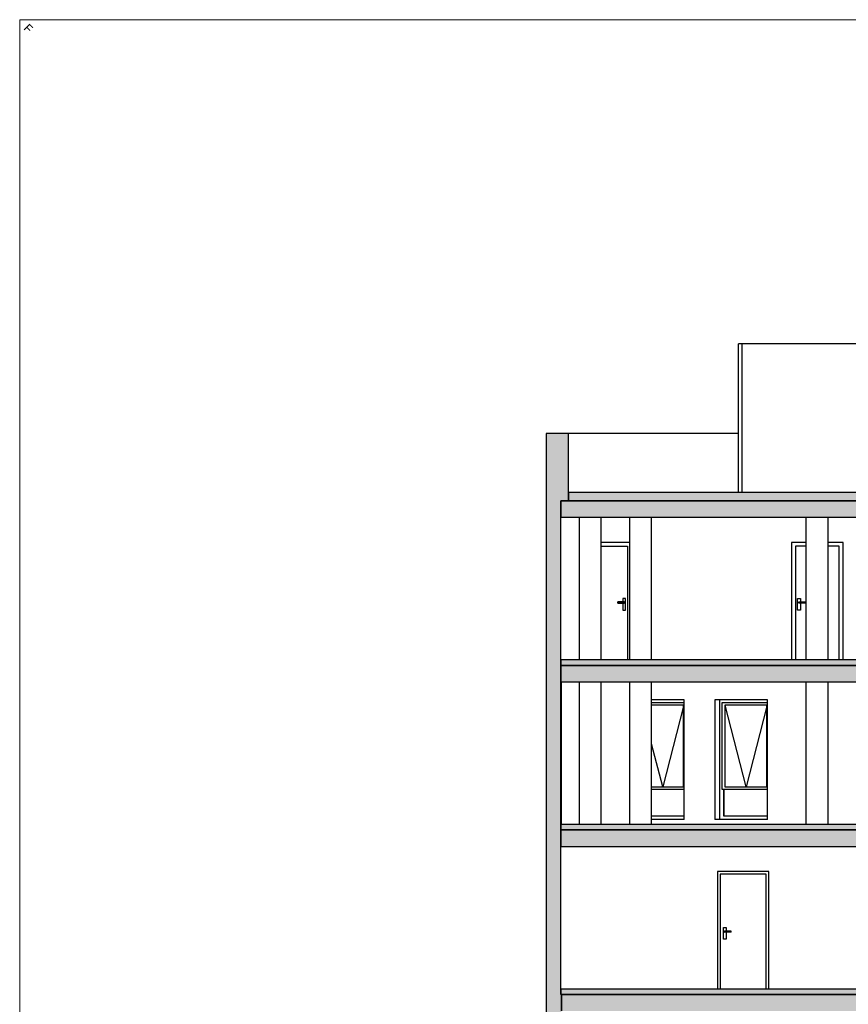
# Model space of a CAD drawing. Header units: metres. Extents: x -1 to 555, y -65 to 31.
# Tile 13 of 14: x 522 to 537, y -43 to -25. Entities that reach past the tile are written whole.
import ezdxf

# ---------------------------------------------------------------- set-up
doc = ezdxf.new("R2010")
doc.units = ezdxf.units.M
doc.linetypes.add('CONTINUA', pattern=[0])
doc.layers.add('+++++ CÀLCUL SECCIÓ F', color=7, linetype='CONTINUA', lineweight=25)
doc.styles.add('Century Gothic', font='txt')

msp = doc.modelspace()

# ---------------------------------------------------------------- hatches: boundary and pattern name
at = {"layer": '+++++ CÀLCUL SECCIÓ F', "linetype": 'CONTINUA', "lineweight": 25, "true_color": 0xa0a0a0, "transparency": 33554687}
for points in [[(531.966, -32.51), (531.556, -32.51), (531.556, -33.74), (531.966, -33.74)], [(531.827, -33.74), (531.557, -33.74), (531.557, -36.75), (531.827, -36.75)], [(531.827, -36.75), (531.557, -36.75), (531.557, -39.76), (531.827, -39.76)], [(531.827, -39.76), (531.557, -39.76), (531.557, -42.77), (531.827, -42.77)], [(531.837, -42.77), (531.557, -42.77), (531.557, -45.78), (531.837, -45.78)]]:
    msp.add_hatch(color=253, dxfattribs=at).paths.add_polyline_path(points)
at = {"layer": '+++++ CÀLCUL SECCIÓ F', "linetype": 'CONTINUA', "lineweight": 25, "transparency": 33554687}
for points in [[(546.615, -33.59), (531.966, -33.59), (531.966, -33.74), (546.615, -33.74)], [(546.785, -36.65), (531.827, -36.65), (531.827, -36.75), (546.785, -36.75)], [(546.785, -39.66), (531.827, -39.66), (531.827, -39.76), (546.785, -39.76)], [(546.785, -42.67), (531.827, -42.67), (531.827, -42.77), (546.785, -42.77)]]:
    msp.add_hatch(color=32, dxfattribs=at).paths.add_polyline_path(points)
at = {"layer": '+++++ CÀLCUL SECCIÓ F', "linetype": 'CONTINUA', "lineweight": 25, "true_color": 0xababab, "transparency": 33554687}
for points in [[(546.785, -33.74), (531.827, -33.74), (531.827, -34.04), (546.785, -34.04)], [(546.785, -36.75), (531.827, -36.75), (531.827, -37.05), (546.785, -37.05)], [(546.785, -39.76), (531.827, -39.76), (531.827, -40.06), (546.785, -40.06)], [(546.785, -42.77), (531.837, -42.77), (531.837, -43.07), (546.785, -43.07)]]:
    msp.add_hatch(color=253, dxfattribs=at).paths.add_polyline_path(points)

# ---------------------------------------------------------------- linework, layer by layer
at = {"layer": '+++++ CÀLCUL SECCIÓ F', "color": 52, "linetype": 'CONTINUA', "lineweight": 13, "transparency": 33554687}
for p, q in [((521.924, -64.94), (521.924, -24.94)), ((521.924, -64.94), (521.924, -24.94)), ((521.924, -24.94), (554.716, -24.94)), ((554.716, -24.94), (521.924, -24.94))]:
    msp.add_line(p, q, dxfattribs=at)
at = {"layer": '+++++ CÀLCUL SECCIÓ F', "color": 7, "linetype": 'CONTINUA', "lineweight": 25, "transparency": 33554687}
for p, q in [((535.076, -33.59), (535.076, -30.87)), ((535.136, -30.87), (535.076, -30.87)), ((538.575, -30.87), (535.136, -30.87)), ((535.136, -30.87), (535.136, -33.59)), ((531.556, -32.51), (531.556, -33.74)), ((531.966, -32.51), (531.556, -32.51)), ((535.076, -32.51), (531.966, -32.51)), ((531.966, -33.59), (531.966, -32.51)), ((531.966, -33.59), (531.966, -33.74)), ((546.615, -33.59), (531.966, -33.59)), ((531.966, -33.74), (531.966, -33.59)), ((531.556, -33.74), (531.557, -33.74)), ((531.557, -33.74), (531.557, -36.75)), ((531.827, -33.74), (531.827, -34.04)), ((546.785, -33.74), (531.827, -33.74)), ((531.827, -34.04), (531.827, -33.74)), ((531.827, -33.74), (531.966, -33.74)), ((531.966, -33.74), (546.615, -33.74)), ((531.827, -34.04), (544.281, -34.04)), ((531.827, -36.65), (531.827, -34.04)), ((532.166, -36.65), (532.166, -34.04)), ((532.566, -36.65), (532.566, -34.04)), ((533.086, -36.65), (533.086, -34.04)), ((533.486, -36.65), (533.486, -34.04)), ((536.316, -36.65), (536.316, -34.04)), ((536.716, -36.65), (536.716, -34.04)), ((533.086, -34.5), (532.566, -34.5)), ((532.566, -34.57), (533.047, -34.57)), ((533.047, -34.57), (533.047, -36.65)), ((536.048, -34.5), (536.048, -36.65)), ((536.316, -34.5), (536.048, -34.5)), ((536.118, -34.57), (536.118, -36.65)), ((536.316, -34.57), (536.118, -34.57)), ((536.988, -34.5), (536.716, -34.5)), ((536.918, -34.57), (536.716, -34.57)), ((536.918, -36.65), (536.918, -34.57)), ((536.988, -36.65), (536.988, -34.5)), ((532.867, -35.591), (532.867, -35.59)), ((532.982, -35.59), (532.867, -35.59)), ((532.867, -35.595), (532.867, -35.591)), ((532.867, -35.591), (532.987, -35.591)), ((532.867, -35.6), (532.867, -35.595)), ((532.867, -35.595), (532.991, -35.595)), ((532.867, -35.605), (532.867, -35.6)), ((532.867, -35.6), (532.992, -35.6)), ((532.867, -35.609), (532.867, -35.605)), ((532.867, -35.605), (532.991, -35.605)), ((532.867, -35.61), (532.867, -35.609)), ((532.867, -35.609), (532.987, -35.609)), ((532.867, -35.61), (532.982, -35.61)), ((532.957, -35.525), (532.957, -35.59)), ((533.007, -35.525), (532.957, -35.525)), ((532.957, -35.61), (532.957, -35.74)), ((532.982, -35.59), (532.987, -35.591)), ((532.987, -35.609), (532.982, -35.61)), ((532.987, -35.591), (532.991, -35.595)), ((532.991, -35.605), (532.987, -35.609)), ((532.991, -35.595), (532.992, -35.6)), ((532.992, -35.6), (532.991, -35.605)), ((533.007, -35.74), (533.007, -35.525)), ((536.158, -35.74), (536.158, -35.525)), ((536.158, -35.525), (536.208, -35.525)), ((536.174, -35.595), (536.173, -35.6)), ((536.173, -35.6), (536.174, -35.605)), ((536.298, -35.6), (536.173, -35.6)), ((536.178, -35.591), (536.174, -35.595)), ((536.298, -35.595), (536.174, -35.595)), ((536.174, -35.605), (536.178, -35.609)), ((536.298, -35.605), (536.174, -35.605)), ((536.183, -35.59), (536.178, -35.591)), ((536.298, -35.591), (536.178, -35.591)), ((536.178, -35.609), (536.183, -35.61)), ((536.298, -35.609), (536.178, -35.609)), ((536.183, -35.59), (536.298, -35.59)), ((536.298, -35.61), (536.183, -35.61)), ((536.208, -35.525), (536.208, -35.59)), ((536.208, -35.61), (536.208, -35.74)), ((536.298, -35.591), (536.298, -35.59)), ((536.298, -35.595), (536.298, -35.591)), ((536.298, -35.6), (536.298, -35.595)), ((536.298, -35.605), (536.298, -35.6)), ((536.298, -35.609), (536.298, -35.605)), ((536.298, -35.61), (536.298, -35.609)), ((532.957, -35.74), (533.007, -35.74)), ((536.208, -35.74), (536.158, -35.74)), ((531.827, -36.75), (531.827, -36.65)), ((531.827, -36.65), (531.827, -36.75)), ((546.785, -36.65), (531.827, -36.65)), ((531.557, -36.75), (531.557, -39.76)), ((531.827, -36.75), (531.827, -37.05)), ((544.281, -36.75), (531.827, -36.75)), ((531.827, -37.05), (531.827, -36.75)), ((531.827, -36.75), (544.281, -36.75)), ((531.827, -37.05), (544.012, -37.05)), ((531.827, -39.66), (531.827, -37.05)), ((531.837, -39.66), (531.837, -37.05)), ((532.166, -39.66), (532.166, -37.05)), ((532.566, -39.66), (532.566, -37.05)), ((533.086, -39.66), (533.086, -37.05)), ((533.486, -39.66), (533.486, -37.05)), ((536.316, -39.66), (536.316, -37.05)), ((536.716, -39.66), (536.716, -37.05)), ((534.079, -37.38), (533.486, -37.38)), ((533.486, -37.43), (534.068, -37.43)), ((534.068, -37.43), (534.079, -37.43)), ((534.079, -39.57), (534.079, -37.38)), ((534.642, -37.38), (534.642, -39.57)), ((535.607, -37.38), (534.642, -37.38)), ((534.735, -39.57), (534.735, -37.38)), ((534.779, -39.019), (534.779, -37.43)), ((534.779, -37.43), (534.828, -37.43)), ((534.828, -37.43), (535.596, -37.43)), ((535.596, -37.43), (535.607, -37.43)), ((535.607, -39.57), (535.607, -37.38)), ((534.068, -37.48), (533.486, -37.48)), ((534.068, -37.499), (533.689, -38.969)), ((534.068, -38.969), (534.068, -37.48)), ((534.828, -37.48), (534.828, -38.969)), ((535.596, -37.48), (534.828, -37.48)), ((535.217, -38.969), (534.833, -37.48)), ((534.833, -38.969), (534.833, -37.48)), ((535.596, -37.499), (535.217, -38.969)), ((535.596, -38.969), (535.596, -37.48)), ((533.689, -38.969), (533.486, -38.183)), ((533.486, -38.969), (534.068, -38.969)), ((534.068, -39.019), (533.486, -39.019)), ((534.079, -39.019), (534.068, -39.019)), ((534.828, -39.019), (534.779, -39.019)), ((534.804, -39.019), (534.804, -39.5)), ((534.811, -39.5), (534.811, -39.019)), ((534.828, -38.969), (535.596, -38.969)), ((535.596, -39.019), (534.828, -39.019)), ((535.607, -39.019), (535.596, -39.019)), ((533.486, -39.5), (534.079, -39.5)), ((534.079, -39.57), (533.486, -39.57)), ((535.607, -39.57), (534.642, -39.57)), ((534.804, -39.5), (535.607, -39.5)), ((531.557, -39.76), (531.557, -42.77)), ((531.827, -39.76), (531.827, -39.66)), ((531.827, -39.66), (531.827, -39.76)), ((546.785, -39.66), (531.827, -39.66)), ((531.827, -39.76), (531.827, -40.06)), ((544.012, -39.76), (531.827, -39.76)), ((531.827, -40.06), (531.827, -39.76)), ((531.827, -39.76), (544.012, -39.76)), ((531.827, -40.06), (537.322, -40.06)), ((531.827, -42.67), (531.827, -40.06)), ((534.691, -40.52), (534.691, -42.67)), ((535.631, -40.52), (534.691, -40.52)), ((535.631, -42.67), (535.631, -40.52)), ((534.741, -40.57), (534.741, -42.67)), ((535.581, -40.57), (534.741, -40.57)), ((535.581, -42.67), (535.581, -40.57)), ((534.801, -41.76), (534.801, -41.545)), ((534.801, -41.545), (534.851, -41.545)), ((534.851, -41.545), (534.851, -41.61)), ((534.851, -41.76), (534.801, -41.76)), ((534.818, -41.615), (534.816, -41.62)), ((534.816, -41.62), (534.818, -41.625)), ((534.941, -41.62), (534.816, -41.62)), ((534.821, -41.611), (534.818, -41.615)), ((534.941, -41.615), (534.818, -41.615)), ((534.818, -41.625), (534.821, -41.629)), ((534.941, -41.625), (534.818, -41.625)), ((534.826, -41.61), (534.821, -41.611)), ((534.941, -41.611), (534.821, -41.611)), ((534.821, -41.629), (534.826, -41.63)), ((534.941, -41.629), (534.821, -41.629)), ((534.826, -41.61), (534.941, -41.61)), ((534.941, -41.63), (534.826, -41.63)), ((534.851, -41.63), (534.851, -41.76)), ((534.941, -41.611), (534.941, -41.61)), ((534.941, -41.615), (534.941, -41.611)), ((534.941, -41.62), (534.941, -41.615)), ((534.941, -41.625), (534.941, -41.62)), ((534.941, -41.629), (534.941, -41.625)), ((534.941, -41.63), (534.941, -41.629)), ((531.827, -42.77), (531.827, -42.67)), ((531.827, -42.67), (531.827, -42.77)), ((546.785, -42.67), (531.827, -42.67)), ((531.557, -42.77), (531.557, -45.78)), ((531.837, -42.77), (531.827, -42.77)), ((531.827, -42.77), (537.322, -42.77)), ((531.837, -42.77), (531.837, -43.07)), ((537.322, -42.77), (531.837, -42.77)), ((531.837, -43.07), (531.837, -42.77))]:
    msp.add_line(p, q, dxfattribs=at)

# ---------------------------------------------------------------- texts
at = {"layer": '+++++ CÀLCUL SECCIÓ F', "color": 52, "linetype": 'CONTINUA', "lineweight": 13, "transparency": 33554687, "insert": (522.083, -25.099), "char_height": 0.15, "width": 0.1775, "attachment_point": 5, "rotation": 315, "style": 'Century Gothic'}
msp.add_mtext('F', dxfattribs=at)

doc.saveas('drawing.dxf')
